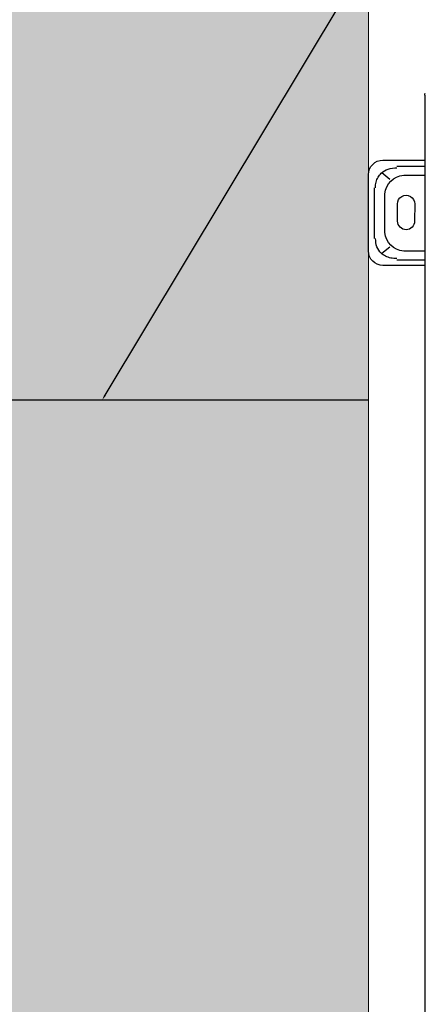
# Model space of a CAD drawing. Header units: millimetres. Extents: x 922208 to 1069538, y -182208 to -99877.
# Tile 57 of 256: x 983044 to 983326, y -176147 to -175464. Entities that reach past the tile are written whole.
import ezdxf
from ezdxf import colors
from ezdxf.entities.mleader import LeaderData, LeaderLine
from ezdxf.math import Vec2, Vec3

# ---------------------------------------------------------------- set-up
doc = ezdxf.new("R2010")
doc.units = ezdxf.units.MM
doc.header["$MEASUREMENT"] = 0
doc.linetypes.add('HIDDEN', pattern=[20, 10, -10])
for name, color, linetype, lineweight in [('IS_KLIM Opis_Średnice', 7, 'Continuous', 9), ('IS_KLIM_FREON', 6, 'GAS_LINE', 35), ('IS_POWRÓT', 5, 'HIDDEN', 30), ('Nowe_220-A Ściany_Nr_pióra__19', 255, 'Continuous', 0), ('Nowe_220-A Ściany_Nr_pióra__27', 7, 'Continuous', 25)]:
    doc.layers.add(name, color=color, linetype=linetype, lineweight=lineweight)
doc.layers.add('IS_KLIM_urządzenia', color=3, linetype='Continuous')
doc.linetypes.add('GAS_LINE', pattern='A,12.7,-5.08,["GAS",Standard,S=2.54,R=0,X=-2.54,Y=-1.27],-6.35', length=24.13)

# ---------------------------------------------------------------- blocks, each defined once
blk = doc.blocks.new('parter01')
at = {"layer": 'Nowe_220-A Ściany_Nr_pióra__19', "linetype": 'Continuous', "lineweight": 0}
blk.add_hatch(color=255, dxfattribs=at).paths.add_polyline_path([(983286.55073, -117780.02068), (983286.55073, -113250.02068), (982916.55073, -113250.02068), (982916.55073, -117780.02068)])
at = {"layer": 'Nowe_220-A Ściany_Nr_pióra__27', "color": 7, "linetype": 'Continuous', "lineweight": 0}
blk.add_lwpolyline([(983286.55073, -118030.02068), (983286.55073, -113250.02068)], dxfattribs=at)
blk = doc.blocks.new('G$CE471A013')
at = {"linetype": 'Continuous'}
for p, q in [((-52.435, 41.216), (-57.735, 41.216)), ((-56.811, 40.816), (-53.307, 40.816)), ((-58.735, 40.216), (-58.735, 37.301)), ((-57.87, 40.295), (-57.426, 39.746)), ((-53.717, 40.077), (-56.401, 40.077)), ((-52.692, 39.746), (-52.248, 40.295)), ((-51.435, 37.301), (-51.435, 40.216)), ((-58.291, 37.3), (-58.291, 39.241)), ((-54.497, 39.198), (-55.697, 39.206)), ((-51.827, 39.241), (-51.827, 37.3)), ((-57.694, 38.769), (-57.694, 37.301)), ((-52.424, 37.301), (-52.424, 38.769)), ((-55.697, 38.006), (-54.497, 38.013)), ((-63.256, 37.301), (6.245, 37.301))]:
    blk.add_line(p, q, dxfattribs=at)
for centre, radius, start, end in [((-57.735, 40.216), 1, 90, 180), ((-52.435, 40.216), 1, 0, 90), ((-55.701, 38.606), 0.6, 89.63839, 270.36161), ((-54.501, 38.606), 0.592, 270.36161, 89.63839), ((-63.256, 37.001), 0.3, 90, 115.84126)]:
    blk.add_arc(centre, radius, start, end, dxfattribs=at)
for centre, major_axis, start_param, end_param in [((-55.906, 38.207), (1.268, -1.569), 2.633487, 3.831894), ((-54.211, 38.207), (-1.268, -1.569), 2.451291, 3.649699)]:
    blk.add_ellipse(centre, major_axis=major_axis, ratio=0.803018, start_param=start_param, end_param=end_param, dxfattribs=at)
for points, knots in [([(-56.811, 40.73), (-56.879, 40.73), (-57.013, 40.729), (-57.207, 40.695), (-57.389, 40.639), (-57.556, 40.558), (-57.708, 40.456), (-57.931, 40.251), (-58.174, 39.848), (-58.197, 39.452), (-58.21, 39.241)], [0, 0, 0, 0, 0.088396, 0.173346, 0.25543, 0.335293, 0.413632, 0.491185, 0.72797, 1, 1, 1, 1]), ([(-51.908, 39.241), (-51.908, 39.315), (-51.908, 39.459), (-51.94, 39.667), (-51.994, 39.861), (-52.07, 40.037), (-52.164, 40.195), (-52.353, 40.428), (-52.729, 40.688), (-53.109, 40.716), (-53.307, 40.73)], [0, 0, 0, 0, 0.095854, 0.186885, 0.2735, 0.35617, 0.435439, 0.51192, 0.746033, 1, 1, 1, 1])]:
    blk.add_open_spline(points, degree=3, knots=knots, dxfattribs=at)

msp = doc.modelspace()

# ---------------------------------------------------------------- block references
at = {"layer": 'IS_POWRÓT', "color": 27, "linetype": 'ByBlock', "lineweight": 30}
msp.add_blockref('parter01', (0, -59685.16), dxfattribs=at)

# ---------------------------------------------------------------- next in the draw order: linework, layer by layer
at = {"layer": 'IS_KLIM_FREON', "lineweight": 25, "ltscale": 0.3}
msp.add_lwpolyline([(983286.55, -175727.77), (982916.55, -175727.77)], dxfattribs=at)

# ---------------------------------------------------------------- next in the draw order: block references
at = {"layer": 'IS_KLIM_urządzenia', "xscale": -10, "yscale": 10, "zscale": 10, "rotation": 89.99999999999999}
msp.add_blockref('G$CE471A013', (983698.71, -176148.63), dxfattribs=at)

# ---------------------------------------------------------------- next in the draw order: leaders
at = {"layer": 'IS_KLIM Opis_Średnice', "ltscale": 30}
ml = msp.add_multileader_mtext('Standard', dxfattribs=at)
ml.set_content('{\\fArial|b0|i0|c238|p0;%%C6,35/%%C9,52}', color=256)
ml.set_leader_properties()
ml.build(insert=Vec2(0, 0))
ml.multileader.update_dxf_attribs({"text_left_attachment_type": 5, "text_right_attachment_type": 5, "dogleg_length": 0.8})
ctx = ml.context
ctx.base_point, ctx.char_height, ctx.plane_origin = Vec3(983439, -175167.6), 120, Vec3(988784, -172938.69)
ctx.left_attachment, ctx.right_attachment = 5, 5
notes = []
notes.append((ctx, [(0, (1, 1, 0), (983438.2, -175167.6), (1, 0), 0.8, [(0, [(983101.55, -175727.77)], 256, [])])]))
ctx.mtext.insert, ctx.mtext.flow_direction = Vec3(983441, -175019.44), 5
ctx.mtext.has_bg_fill, ctx.mtext.bg_color, ctx.mtext.bg_scale_factor, ctx.mtext.bg_transparency, ctx.mtext.use_window_bg_color = 1, -939524096, 1.5, 0, 1
for ctx, leaders in notes:
    for number, flags, end, landing, length, lines in leaders:
        leader = LeaderData()
        leader.index, (leader.has_last_leader_line, leader.has_dogleg_vector, leader.attachment_direction) = number, flags
        leader.last_leader_point, leader.dogleg_vector, leader.dogleg_length = Vec3(end), Vec3(landing), length
        for number, points, colour, breaks in lines:
            line = LeaderLine()
            line.index, line.vertices, line.color, line.breaks = number, Vec3.list(points), colors.encode_raw_color(colour), breaks
            leader.lines.append(line)
        ctx.leaders.append(leader)

doc.saveas('drawing.dxf')
